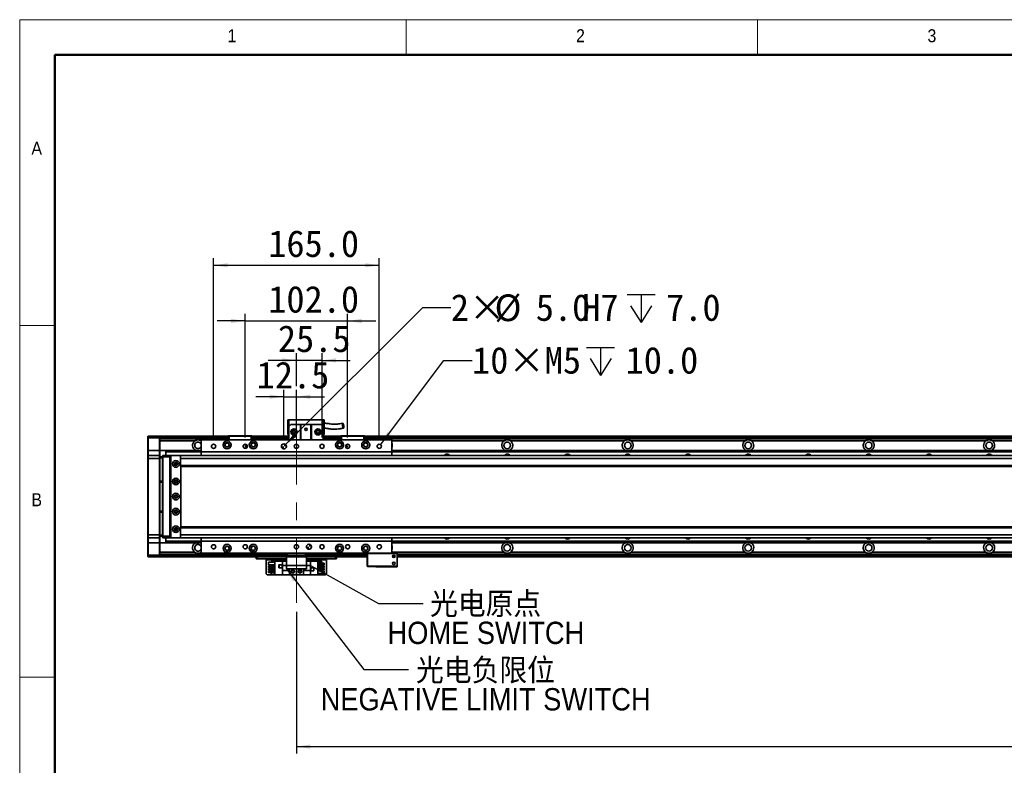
# Model space of a CAD drawing. Header units: millimetres. Extents: x 35 to 2905, y 35 to 2044.
# Tile 3 of 9: x 35 to 1016, y 1302 to 2044. Entities that reach past the tile are written whole.
import ezdxf

# ---------------------------------------------------------------- set-up
doc = ezdxf.new("R2010")
doc.units = ezdxf.units.MM
doc.header["$LTSCALE"] = 7
doc.linetypes.add('CENTERX2', pattern=[20.32, 12.7, -2.54, 2.54, -2.54])
doc.layers.add('黑色实线', color=7, linetype='Continuous')
doc.styles.add('SLDTEXTSTYLE0', font='Gothic.ttf', dxfattribs={"width": 0.913, "bigfont": 'bigfont'})
doc.styles.add('SLDTEXTSTYLE1', font='Gothic.ttf', dxfattribs={"width": 0.913})
doc.styles.add('SLDTEXTSTYLE8', font='txt')
doc.dimstyles.new('SLDDIMSTYLE0', dxfattribs={"dimtxt": 26.6, "dimasz": 14, "dimexe": 0, "dimexo": 0.0625, "dimgap": 6.65, "dimtad": 2, "dimdec": 1, "dimrnd": 1e-09, "dimzin": 4, "dimdsep": 46, "dimtxsty": 'SLDTEXTSTYLE8', "dimsah": 1, "dimcen": 0.09, "dimadec": 0, "dimazin": 1, "dimtfac": 1, "dimtdec": 1, "dimtmove": 0, "dimatfit": 0, "dimfxl": 0, "dimfrac": 2, "dimtolj": 1, "dimtzin": 12, "dimarcsym": 0})
doc.dimstyles.new('SLDDIMSTYLE1', dxfattribs={"dimtxt": 26.6, "dimasz": 14, "dimexe": 0, "dimexo": 0.0625, "dimgap": 6.65, "dimtad": 2, "dimdec": 1, "dimrnd": 1e-09, "dimzin": 12, "dimdsep": 46, "dimtxsty": 'SLDTEXTSTYLE8', "dimsah": 1, "dimcen": 0.09, "dimadec": 0, "dimazin": 3, "dimtfac": 1, "dimtdec": 1, "dimtmove": 0, "dimatfit": 0, "dimfxl": 0, "dimfrac": 2, "dimtolj": 1, "dimtzin": 12, "dimarcsym": 0})
doc.dimstyles.new('SLDDIMSTYLE3', dxfattribs={"dimtxt": 0.18, "dimasz": 14, "dimexe": 0, "dimexo": 0.0625, "dimgap": 0, "dimtad": 0, "dimtih": 1, "dimtoh": 1, "dimdec": 0, "dimrnd": 1e-09, "dimzin": 0, "dimdsep": 46, "dimtxsty": 'Standard', "dimsah": 1, "dimcen": 0.09, "dimadec": 0, "dimazin": 0, "dimtfac": 14, "dimtdec": 0, "dimtofl": 0, "dimtmove": 0, "dimatfit": 3, "dimfxl": 0, "dimfrac": 2, "dimtolj": 1, "dimtzin": 0, "dimarcsym": 0})
doc.dimstyles.new('SLDDIMSTYLE4', dxfattribs={"dimtxt": 26.6, "dimasz": 14, "dimexe": 0, "dimexo": 0.0625, "dimgap": 6.65, "dimtad": 2, "dimdec": 1, "dimrnd": 1e-09, "dimzin": 4, "dimdsep": 46, "dimtxsty": 'SLDTEXTSTYLE8', "dimsah": 1, "dimcen": 0.09, "dimadec": 0, "dimazin": 1, "dimtfac": 1, "dimtdec": 1, "dimtofl": 0, "dimtmove": 0, "dimatfit": 3, "dimfxl": 0, "dimfrac": 2, "dimtolj": 1, "dimtzin": 12, "dimarcsym": 0})
doc.dimstyles.new('SLDDIMSTYLE5', dxfattribs={"dimtxt": 26.6, "dimasz": 14, "dimexe": 0, "dimexo": 0.0625, "dimgap": 6.65, "dimtad": 0, "dimtih": 1, "dimtoh": 1, "dimdec": 1, "dimrnd": 1e-09, "dimzin": 4, "dimdsep": 46, "dimtxsty": 'SLDTEXTSTYLE8', "dimsah": 1, "dimcen": 0, "dimadec": 0, "dimazin": 1, "dimtfac": 1, "dimtdec": 1, "dimtofl": 0, "dimtmove": 0, "dimatfit": 3, "dimfxl": 0, "dimfrac": 2, "dimtolj": 1, "dimtzin": 12, "dimarcsym": 0})
doc.dimstyles.new('SLDDIMSTYLE6', dxfattribs={"dimtxt": 26.6, "dimasz": 14, "dimexe": 0, "dimexo": 0.0625, "dimgap": 6.65, "dimtad": 0, "dimtih": 1, "dimtoh": 1, "dimdec": 1, "dimrnd": 1e-09, "dimzin": 12, "dimdsep": 46, "dimtxsty": 'SLDTEXTSTYLE8', "dimsah": 1, "dimcen": 0, "dimadec": 0, "dimazin": 3, "dimtfac": 1, "dimtdec": 1, "dimtofl": 0, "dimtmove": 0, "dimatfit": 3, "dimfxl": 0, "dimfrac": 2, "dimtolj": 1, "dimtzin": 12, "dimarcsym": 0})

# ---------------------------------------------------------------- blocks, each defined once
blk = doc.blocks.new('_D_7')
at = {"layer": '黑色实线'}
for p, q in [((298.12, 1668.59), (270.12, 1668.59)), ((298.12, 1628.05), (298.12, 1675.59)), ((298.12, 1668.59), (310.62, 1668.59)), ((310.62, 1628.05), (310.62, 1675.59)), ((310.62, 1668.59), (338.62, 1668.59))]:
    blk.add_line(p, q, dxfattribs=at)
for points in [[(298.12, 1668.59), (284.12, 1670.69), (284.12, 1666.49)], [(310.62, 1668.59), (324.62, 1666.49), (324.62, 1670.69)]]:
    blk.add_solid(points, dxfattribs=at)
at = {"layer": '黑色实线', "insert": (271.03, 1703.49), "char_height": 26.6, "attachment_point": 1, "style": 'SLDTEXTSTYLE8'}
blk.add_mtext('12.5', dxfattribs=at)
blk = doc.blocks.new('_D_8')
at = {"layer": '黑色实线'}
for p, q in [((310.62, 1679), (310.62, 1711.8)), ((336.12, 1628.05), (336.12, 1711.8)), ((310.62, 1704.8), (282.62, 1704.8)), ((336.12, 1704.8), (310.62, 1704.8)), ((336.12, 1704.8), (364.12, 1704.8))]:
    blk.add_line(p, q, dxfattribs=at)
for points in [[(310.62, 1704.8), (296.62, 1706.9), (296.62, 1702.7)], [(336.12, 1704.8), (350.12, 1702.7), (350.12, 1706.9)]]:
    blk.add_solid(points, dxfattribs=at)
at = {"layer": '黑色实线', "insert": (292.17, 1739.7), "char_height": 26.6, "attachment_point": 1, "style": 'SLDTEXTSTYLE8'}
blk.add_mtext('25.5', dxfattribs=at)
blk = doc.blocks.new('_D_9')
at = {"layer": '黑色实线'}
for p, q in [((259.62, 1628.05), (259.62, 1751.02)), ((361.62, 1628.05), (361.62, 1751.02)), ((259.62, 1744.02), (231.62, 1744.02)), ((259.62, 1744.02), (361.62, 1744.02)), ((361.62, 1744.02), (389.62, 1744.02))]:
    blk.add_line(p, q, dxfattribs=at)
for points in [[(259.62, 1744.02), (245.62, 1746.12), (245.62, 1741.92)], [(361.62, 1744.02), (375.62, 1741.92), (375.62, 1746.12)]]:
    blk.add_solid(points, dxfattribs=at)
at = {"layer": '黑色实线', "insert": (282.56, 1778.93), "char_height": 26.6, "attachment_point": 1, "style": 'SLDTEXTSTYLE8'}
blk.add_mtext('102.0', dxfattribs=at)
blk = doc.blocks.new('_D_10')
at = {"layer": '黑色实线'}
for p, q in [((228.12, 1628.05), (228.12, 1806.46)), ((393.12, 1628.05), (393.12, 1806.46)), ((228.12, 1799.46), (393.12, 1799.46))]:
    blk.add_line(p, q, dxfattribs=at)
for points in [[(228.12, 1799.46), (242.12, 1797.36), (242.12, 1801.56)], [(393.12, 1799.46), (379.12, 1801.56), (379.12, 1797.36)]]:
    blk.add_solid(points, dxfattribs=at)
at = {"layer": '黑色实线', "insert": (282.56, 1834.36), "char_height": 26.6, "attachment_point": 1, "style": 'SLDTEXTSTYLE8'}
blk.add_mtext('165.0', dxfattribs=at)
blk = doc.blocks.new('SW_SYMBOL_HOLE_DEPTH')
at = {"layer": '黑色实线', "color": 0}
for p, q in [((0, 6125), (5600, 6125)), ((2800, 6125), (2800, 525)), ((700, 3885), (2800, 525)), ((4900, 3885), (2800, 525))]:
    blk.add_line(p, q, dxfattribs=at)
blk = doc.blocks.new('_D_16')
at = {"layer": '黑色实线'}
for p, q in [((299.89, 1620.92), (436.42, 1757.46)), ((436.42, 1757.46), (464.42, 1757.46))]:
    blk.add_line(p, q, dxfattribs=at)
blk.add_solid([(299.89, 1620.92), (311.28, 1629.34), (308.31, 1632.31)], dxfattribs=at)
at = {"layer": '黑色实线', "xscale": 0.004985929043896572, "yscale": 0.004985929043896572, "zscale": 0.004985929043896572}
blk.add_blockref('SW_SYMBOL_HOLE_DEPTH', (639.93, 1739.74), dxfattribs=at)
at = {"layer": '黑色实线', "char_height": 26.6, "attachment_point": 1, "style": 'SLDTEXTSTYLE8'}
for s, insert in [('2×', (464.42, 1770.74)), ('%%c', (507.94, 1770.49)), ('5.0', (549.04, 1770.74)), ('H7', (595.37, 1770.74)), ('7.0', (678.86, 1770.74))]:
    blk.add_mtext(s, dxfattribs=dict(at, insert=insert))
blk = doc.blocks.new('_D_17')
at = {"layer": '黑色实线'}
for p, q in [((394.39, 1620.83), (457.58, 1704.8)), ((457.58, 1704.8), (485.58, 1704.8))]:
    blk.add_line(p, q, dxfattribs=at)
blk.add_solid([(394.39, 1620.83), (404.48, 1630.76), (401.13, 1633.28)], dxfattribs=at)
at = {"layer": '黑色实线', "xscale": 0.004985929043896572, "yscale": 0.004985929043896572, "zscale": 0.004985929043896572}
blk.add_blockref('SW_SYMBOL_HOLE_DEPTH', (599.56, 1687.19), dxfattribs=at)
at = {"layer": '黑色实线', "char_height": 26.6, "attachment_point": 1, "style": 'SLDTEXTSTYLE8'}
for s, insert in [('10×M5', (485.58, 1718.2)), ('10.0', (638.49, 1718.2))]:
    blk.add_mtext(s, dxfattribs=dict(at, insert=insert))
blk = doc.blocks.new('_D_19')
at = {"layer": '黑色实线'}
for p, q in [((310.62, 1454.52), (310.62, 1313.2)), ((1930.62, 1422.15), (1930.62, 1313.2)), ((310.62, 1320.2), (1930.62, 1320.2))]:
    blk.add_line(p, q, dxfattribs=at)
for points in [[(310.62, 1320.2), (324.62, 1318.1), (324.62, 1322.3)], [(1930.62, 1320.2), (1916.62, 1322.3), (1916.62, 1318.1)]]:
    blk.add_solid(points, dxfattribs=at)
at = {"layer": '黑色实线', "insert": (1069.81, 1355.1), "char_height": 26.6, "attachment_point": 1, "style": 'SLDTEXTSTYLE8'}
blk.add_mtext('1620.0', dxfattribs=at)
blk = doc.blocks.new('SW_NOTE_7')
at = {"layer": '黑色实线', "color": 0, "char_height": 22.225, "attachment_point": 2}
for s, insert, style in [('光电原点', (62.13, 11.12), 'SLDTEXTSTYLE0'), ('HOME SWITCH', (62.36, -18.11), 'SLDTEXTSTYLE1')]:
    blk.add_mtext(s, dxfattribs=dict(at, insert=insert, style=style))
blk = doc.blocks.new('SW_NOTE_8')
at = {"layer": '黑色实线', "color": 0, "char_height": 22.225, "attachment_point": 2}
for s, insert, style in [('光电负限位', (76.72, 10.61), 'SLDTEXTSTYLE0'), ('NEGATIVE LIMIT SWITCH', (76.93, -18.62), 'SLDTEXTSTYLE1')]:
    blk.add_mtext(s, dxfattribs=dict(at, insert=insert, style=style))
blk = doc.blocks.new('SW_DOWELSYMBOL_0')
at = {"linetype": 'Continuous', "lineweight": 18}
h = blk.add_hatch(color=0, dxfattribs=at)
edge = h.paths.add_edge_path(flags=0)
edge.add_arc((0, 0), 2.5, 180, 270)
edge.add_line((0, -2.5), (0, 0))
edge.add_line((0, 0), (-2.5, 0))
h = blk.add_hatch(color=0, dxfattribs=at)
edge = h.paths.add_edge_path(flags=0)
edge.add_arc((0, 0), 2.5, 0, 90)
edge.add_line((0, 2.5), (0, 0))
edge.add_line((0, 0), (2.5, 0))
at = {"layer": '黑色实线', "color": 0}
blk.add_circle((0, 0), 2.5, dxfattribs=at)
blk = doc.blocks.new('SW_DOWELSYMBOL_1')
at = {"linetype": 'Continuous', "lineweight": 18}
h = blk.add_hatch(color=0, dxfattribs=at)
edge = h.paths.add_edge_path(flags=0)
edge.add_arc((0, 0), 2.5, 180, 270)
edge.add_line((0, -2.5), (0, 0))
edge.add_line((0, 0), (-2.5, 0))
h = blk.add_hatch(color=0, dxfattribs=at)
edge = h.paths.add_edge_path(flags=0)
edge.add_arc((0, 0), 2.5, 0, 90)
edge.add_line((0, 2.5), (0, 0))
edge.add_line((0, 0), (2.5, 0))
at = {"layer": '黑色实线', "color": 0}
blk.add_circle((0, 0), 2.5, dxfattribs=at)

msp = doc.modelspace()

# ---------------------------------------------------------------- linework, layer by layer
at = {"color": 7, "linetype": 'Continuous', "lineweight": 18}
for p, q in [((2905, 2044), (35, 2044)), ((35, 2044), (35, 35)), ((420, 2009), (420, 2044)), ((770, 2044), (770, 2009)), ((70, 2009), (2870, 2009)), ((70, 2009), (70, 70)), ((70, 1739.5), (35, 1739.5)), ((35, 1389.5), (70, 1389.5))]:
    msp.add_line(p, q, dxfattribs=at)
at = {"color": 7, "linetype": 'Continuous', "lineweight": 50}
for p, q in [((2870, 2009), (70, 2009)), ((70, 2009), (70, 70))]:
    msp.add_line(p, q, dxfattribs=at)
at = {"color": 7, "linetype": 'Continuous', "lineweight": 35}
for p, q in [((302.12, 1645.46), (303.12, 1645.46)), ((302.12, 1645.46), (302.12, 1631.06)), ((303.12, 1639.06), (303.12, 1645.46)), ((303.12, 1645.46), (337.12, 1645.46)), ((305.12, 1641.06), (303.12, 1639.06)), ((303.12, 1639.06), (303.12, 1625.66)), ((305.12, 1641.06), (314.62, 1641.06)), ((314.62, 1625.66), (314.62, 1641.06)), ((314.62, 1641.06), (315.12, 1641.06)), ((315.12, 1641.06), (315.12, 1625.66)), ((325.12, 1641.06), (315.12, 1641.06)), ((325.12, 1625.66), (325.12, 1641.06)), ((325.12, 1641.06), (325.62, 1641.06)), ((325.62, 1641.06), (335.12, 1641.06)), ((325.62, 1641.06), (325.62, 1625.66)), ((337.12, 1639.06), (335.12, 1641.06)), ((337.12, 1645.46), (338.12, 1645.46)), ((337.12, 1645.46), (337.12, 1639.06)), ((337.12, 1639.06), (337.12, 1625.66)), ((338.12, 1631.06), (338.12, 1645.46)), ((162.62, 1628.86), (162.92, 1629.16)), ((162.62, 1627.66), (162.62, 1628.86)), ((162.92, 1629.16), (162.92, 1627.66)), ((162.92, 1629.16), (174.32, 1629.16)), ((174.32, 1627.66), (174.32, 1629.16)), ((174.32, 1629.16), (174.62, 1628.86)), ((242.62, 1629.16), (174.62, 1629.16)), ((174.62, 1629.16), (174.62, 1628.86)), ((174.62, 1628.86), (174.62, 1627.66)), ((242.62, 1628.66), (174.62, 1628.66)), ((242.62, 1629.36), (242.92, 1629.66)), ((243.62, 1629.36), (242.62, 1629.36)), ((242.62, 1625.66), (242.62, 1629.36)), ((242.92, 1629.66), (243.75, 1629.66)), ((243.62, 1629.36), (243.75, 1629.66)), ((243.62, 1629.36), (243.62, 1625.66)), ((265.62, 1629.36), (243.62, 1629.36)), ((243.75, 1629.66), (265.5, 1629.66)), ((265.5, 1629.66), (266.32, 1629.66)), ((265.62, 1629.36), (265.5, 1629.66)), ((265.62, 1625.66), (265.62, 1629.36)), ((266.62, 1629.36), (265.62, 1629.36)), ((266.32, 1629.66), (266.62, 1629.36)), ((266.62, 1629.36), (266.62, 1625.66)), ((303.12, 1629.16), (266.62, 1629.16)), ((266.62, 1628.96), (303.12, 1628.96)), ((266.62, 1628.76), (303.12, 1628.76)), ((303.12, 1628.66), (266.62, 1628.66)), ((302.12, 1631.06), (303.12, 1631.06)), ((337.12, 1631.06), (338.12, 1631.06)), ((354.62, 1629.16), (337.12, 1629.16)), ((337.12, 1628.96), (354.62, 1628.96)), ((337.12, 1628.76), (354.62, 1628.76)), ((354.62, 1628.66), (337.12, 1628.66)), ((354.62, 1629.36), (354.92, 1629.66)), ((354.62, 1625.66), (354.62, 1629.36)), ((355.62, 1629.36), (354.62, 1629.36)), ((354.92, 1629.66), (355.75, 1629.66)), ((355.62, 1629.36), (355.75, 1629.66)), ((377.62, 1629.36), (355.62, 1629.36)), ((355.62, 1629.36), (355.62, 1625.66)), ((355.75, 1629.66), (377.5, 1629.66)), ((377.5, 1629.66), (378.32, 1629.66)), ((377.62, 1629.36), (377.5, 1629.66)), ((378.62, 1629.36), (377.62, 1629.36)), ((377.62, 1625.66), (377.62, 1629.36)), ((378.32, 1629.66), (378.62, 1629.36)), ((378.62, 1629.36), (378.62, 1625.66)), ((1862.62, 1629.16), (378.62, 1629.16)), ((378.62, 1628.96), (1862.62, 1628.96)), ((378.62, 1628.76), (1862.62, 1628.76)), ((1862.62, 1628.66), (378.62, 1628.66)), ((162.62, 1627.66), (162.92, 1627.66)), ((162.62, 1615.16), (162.62, 1627.66)), ((174.32, 1627.66), (162.92, 1627.66)), ((162.92, 1627.66), (162.92, 1615.16)), ((174.32, 1627.66), (174.62, 1627.66)), ((174.32, 1615.16), (174.32, 1627.66)), ((174.62, 1627.66), (174.62, 1615.16)), ((242.62, 1626.65), (174.62, 1626.65)), ((209.45, 1624.65), (174.62, 1624.65)), ((405.62, 1625.66), (215.62, 1625.66)), ((215.62, 1625.66), (215.62, 1613.66)), ((303.12, 1626.65), (266.62, 1626.65)), ((354.62, 1626.65), (337.12, 1626.65)), ((1862.62, 1626.65), (378.62, 1626.65)), ((405.62, 1625.66), (405.62, 1613.66)), ((637.45, 1624.65), (523.79, 1624.65)), ((757.45, 1624.65), (643.79, 1624.65)), ((877.45, 1624.65), (763.79, 1624.65)), ((997.45, 1624.65), (883.79, 1624.65)), ((1117.45, 1624.65), (1003.79, 1624.65)), ((162.62, 1615.16), (162.92, 1615.16)), ((162.62, 1609.86), (162.62, 1615.16)), ((162.92, 1610.16), (162.62, 1609.86)), ((162.62, 1607.16), (162.62, 1609.86)), ((162.92, 1615.16), (162.92, 1610.16)), ((174.32, 1615.16), (162.92, 1615.16)), ((162.92, 1610.16), (162.92, 1607.16)), ((162.92, 1610.16), (174.32, 1610.16)), ((174.32, 1610.16), (174.32, 1615.16)), ((174.32, 1615.16), (174.62, 1615.16)), ((174.32, 1607.16), (174.32, 1610.16)), ((174.32, 1610.16), (174.62, 1609.86)), ((174.62, 1615.16), (174.62, 1609.86)), ((180.62, 1615.15), (174.62, 1615.15)), ((174.62, 1609.86), (174.62, 1607.16)), ((174.62, 1608.66), (177.12, 1608.66)), ((177.12, 1609.86), (177.42, 1610.16)), ((177.12, 1608.66), (177.12, 1609.86)), ((177.12, 1608.66), (177.42, 1608.66)), ((177.12, 1529.66), (177.12, 1608.66)), ((177.42, 1610.16), (177.42, 1608.66)), ((177.42, 1610.16), (184.62, 1610.16)), ((184.62, 1608.66), (177.42, 1608.66)), ((177.42, 1608.66), (177.42, 1529.66)), ((180.62, 1615.15), (215.62, 1615.15)), ((180.62, 1615.15), (180.62, 1614.86)), ((180.62, 1614.86), (215.62, 1614.86)), ((180.62, 1614.86), (180.62, 1613.96)), ((180.62, 1613.96), (180.62, 1613.67)), ((180.62, 1613.96), (215.62, 1613.96)), ((180.62, 1613.67), (180.62, 1610.16)), ((180.62, 1613.67), (215.62, 1613.67)), ((184.62, 1610.16), (184.62, 1608.66)), ((184.62, 1610.16), (186.12, 1610.16)), ((185.82, 1609.86), (184.62, 1609.86)), ((184.62, 1608.66), (184.62, 1529.66)), ((186.12, 1610.16), (185.62, 1609.66)), ((185.62, 1609.66), (185.62, 1528.66)), ((195.12, 1610.16), (186.12, 1610.16)), ((195.62, 1609.66), (195.12, 1610.16)), ((2046.12, 1610.16), (195.12, 1610.16)), ((195.12, 1609.52), (195.12, 1607.16)), ((195.62, 1609.52), (195.62, 1609.66)), ((214.9, 1615.15), (215.62, 1615.55)), ((405.62, 1613.66), (215.62, 1613.66)), ((215.62, 1613.66), (215.62, 1610.16)), ((405.62, 1615.15), (1835.62, 1615.15)), ((405.62, 1614.86), (1835.62, 1614.86)), ((405.62, 1613.96), (1835.62, 1613.96)), ((405.62, 1613.67), (1835.62, 1613.67)), ((405.62, 1613.66), (405.62, 1610.16)), ((162.62, 1531.16), (162.62, 1607.16)), ((162.92, 1607.16), (162.62, 1607.16)), ((162.92, 1607.16), (162.92, 1531.16)), ((174.32, 1607.16), (162.92, 1607.16)), ((174.32, 1531.16), (174.32, 1607.16)), ((174.32, 1607.16), (174.62, 1607.16)), ((177.12, 1607.66), (174.62, 1607.66)), ((174.62, 1607.16), (174.62, 1531.16)), ((185.12, 1608.16), (185.12, 1530.16)), ((185.62, 1608.16), (185.12, 1608.16)), ((191.77, 1602.16), (189.48, 1602.16)), ((2046.12, 1607.16), (195.12, 1607.16)), ((195.12, 1607.16), (195.12, 1600.16)), ((2046.12, 1600.16), (195.12, 1600.16)), ((195.12, 1600.16), (195.12, 1599.16)), ((195.12, 1599.16), (2046.12, 1599.16)), ((195.62, 1539.16), (195.62, 1599.16)), ((174.62, 1584.66), (177.12, 1584.66)), ((177.12, 1583.66), (174.62, 1583.66)), ((174.62, 1554.66), (177.12, 1554.66)), ((177.12, 1553.66), (174.62, 1553.66)), ((162.92, 1531.16), (162.62, 1531.16)), ((162.62, 1528.46), (162.62, 1531.16)), ((162.92, 1531.16), (174.32, 1531.16)), ((162.92, 1531.16), (162.92, 1528.16)), ((174.32, 1531.16), (174.62, 1531.16)), ((174.32, 1528.16), (174.32, 1531.16)), ((174.62, 1531.16), (174.62, 1528.46)), ((174.62, 1530.66), (177.12, 1530.66)), ((185.12, 1530.16), (185.62, 1530.16)), ((189.48, 1536.16), (191.77, 1536.16)), ((2046.12, 1539.16), (195.12, 1539.16)), ((195.12, 1539.16), (195.12, 1538.16)), ((2046.12, 1538.16), (195.12, 1538.16)), ((195.12, 1538.16), (195.12, 1531.16)), ((2046.12, 1531.16), (195.12, 1531.16)), ((195.12, 1531.16), (195.12, 1528.79)), ((162.92, 1528.16), (162.62, 1528.46)), ((162.62, 1523.16), (162.62, 1528.46)), ((162.92, 1523.16), (162.62, 1523.16)), ((162.62, 1510.66), (162.62, 1523.16)), ((174.32, 1528.16), (162.92, 1528.16)), ((162.92, 1528.16), (162.92, 1523.16)), ((174.32, 1523.16), (162.92, 1523.16)), ((162.92, 1523.16), (162.92, 1510.66)), ((174.32, 1528.16), (174.62, 1528.46)), ((174.32, 1523.16), (174.32, 1528.16)), ((174.62, 1523.16), (174.32, 1523.16)), ((174.32, 1510.66), (174.32, 1523.16)), ((177.12, 1529.66), (174.62, 1529.66)), ((174.62, 1528.46), (174.62, 1523.16)), ((174.62, 1523.16), (174.62, 1510.66)), ((180.62, 1523.16), (174.62, 1523.16)), ((177.12, 1529.66), (177.42, 1529.66)), ((177.12, 1528.46), (177.12, 1529.66)), ((177.12, 1528.46), (177.42, 1528.16)), ((177.42, 1529.66), (184.62, 1529.66)), ((177.42, 1529.66), (177.42, 1528.16)), ((184.62, 1528.16), (177.42, 1528.16)), ((180.62, 1528.16), (180.62, 1524.65)), ((180.62, 1524.65), (215.62, 1524.65)), ((180.62, 1524.65), (180.62, 1524.35)), ((180.62, 1524.35), (215.62, 1524.35)), ((180.62, 1524.35), (180.62, 1523.45)), ((180.62, 1523.45), (215.62, 1523.45)), ((180.62, 1523.45), (180.62, 1523.16)), ((180.62, 1523.16), (215.62, 1523.16)), ((184.62, 1529.66), (184.62, 1528.16)), ((184.62, 1528.46), (185.82, 1528.46)), ((186.12, 1528.16), (184.62, 1528.16)), ((185.62, 1528.66), (186.12, 1528.16)), ((186.12, 1528.16), (195.12, 1528.16)), ((195.12, 1528.16), (195.62, 1528.66)), ((2046.12, 1528.16), (195.12, 1528.16)), ((195.62, 1528.66), (195.62, 1528.79)), ((214.9, 1523.16), (215.62, 1522.77)), ((215.62, 1528.16), (215.62, 1524.66)), ((405.62, 1524.66), (215.62, 1524.66)), ((215.62, 1524.66), (215.62, 1512.66)), ((405.62, 1528.16), (405.62, 1524.66)), ((405.62, 1524.66), (405.62, 1512.66)), ((405.62, 1524.65), (1835.62, 1524.65)), ((405.62, 1524.35), (1835.62, 1524.35)), ((405.62, 1523.45), (1835.62, 1523.45)), ((405.62, 1523.16), (1835.62, 1523.16)), ((162.92, 1510.66), (162.62, 1510.66)), ((162.62, 1509.46), (162.62, 1510.66)), ((162.92, 1510.66), (174.32, 1510.66)), ((162.92, 1510.66), (162.92, 1509.16)), ((174.62, 1510.66), (174.32, 1510.66)), ((174.32, 1509.16), (174.32, 1510.66)), ((209.45, 1513.66), (174.62, 1513.66)), ((300.62, 1511.66), (174.62, 1511.66)), ((174.62, 1510.66), (174.62, 1509.46)), ((405.62, 1512.66), (215.62, 1512.66)), ((300.62, 1510.66), (300.62, 1512.66)), ((301.62, 1510.66), (300.62, 1510.66)), ((300.62, 1509.16), (300.62, 1510.66)), ((301.62, 1512.66), (301.62, 1510.66)), ((319.62, 1510.66), (301.62, 1510.66)), ((319.62, 1510.66), (319.62, 1512.66)), ((320.62, 1510.66), (319.62, 1510.66)), ((320.62, 1512.66), (320.62, 1510.66)), ((381.12, 1511.66), (320.62, 1511.66)), ((320.62, 1510.66), (320.62, 1509.16)), ((381.42, 1512.66), (381.12, 1512.36)), ((381.12, 1499.96), (381.12, 1512.36)), ((381.42, 1512.36), (381.12, 1512.36)), ((381.42, 1512.36), (381.55, 1512.66)), ((381.42, 1512.36), (381.42, 1499.96)), ((410.82, 1512.36), (381.42, 1512.36)), ((405.62, 1512.96), (411.12, 1512.96)), ((405.62, 1512.66), (410.7, 1512.66)), ((410.82, 1512.36), (410.7, 1512.66)), ((410.7, 1512.66), (410.82, 1512.66)), ((411.12, 1512.36), (410.82, 1512.66)), ((410.82, 1499.96), (410.82, 1512.36)), ((411.12, 1512.36), (410.82, 1512.36)), ((411.12, 1512.36), (411.12, 1512.96)), ((411.12, 1512.36), (411.12, 1499.96)), ((1832.12, 1511.66), (411.12, 1511.66)), ((637.45, 1513.66), (523.79, 1513.66)), ((757.45, 1513.66), (643.79, 1513.66)), ((877.45, 1513.66), (763.79, 1513.66)), ((997.45, 1513.66), (883.79, 1513.66)), ((1117.45, 1513.66), (1003.79, 1513.66)), ((162.92, 1509.16), (162.62, 1509.46)), ((174.32, 1509.16), (162.92, 1509.16)), ((174.62, 1509.46), (174.32, 1509.16)), ((174.62, 1509.46), (174.62, 1509.16)), ((300.62, 1509.16), (174.62, 1509.16)), ((270.62, 1507.16), (270.62, 1509.16)), ((271.62, 1507.16), (270.62, 1507.16)), ((271.62, 1509.16), (271.62, 1507.16)), ((300.62, 1507.16), (271.62, 1507.16)), ((280.62, 1507.16), (280.62, 1506.16)), ((280.62, 1492.36), (280.62, 1506.16)), ((282.92, 1501.22), (282.92, 1503.72)), ((282.92, 1503.72), (289.12, 1503.72)), ((282.92, 1501.22), (289.12, 1501.22)), ((285.32, 1504.66), (289.12, 1504.66)), ((285.32, 1503.72), (285.32, 1504.66)), ((285.32, 1500.18), (285.32, 1501.22)), ((289.12, 1491.36), (289.12, 1504.96)), ((289.12, 1504.96), (296.67, 1504.96)), ((296.42, 1501.26), (293.22, 1501.26)), ((293.22, 1501.26), (293.22, 1498.06)), ((293.32, 1501.16), (293.32, 1498.16)), ((296.32, 1501.16), (293.32, 1501.16)), ((296.32, 1498.16), (296.32, 1501.16)), ((296.42, 1498.06), (296.42, 1501.26)), ((300.62, 1504.96), (296.67, 1504.96)), ((296.67, 1504.96), (296.67, 1500.66)), ((300.62, 1500.66), (296.67, 1500.66)), ((296.67, 1495.66), (296.67, 1500.66)), ((320.62, 1509.16), (300.62, 1509.16)), ((300.62, 1509.16), (300.62, 1500.66)), ((300.62, 1500.66), (320.62, 1500.66)), ((300.62, 1497.16), (300.62, 1500.66)), ((320.62, 1509.16), (320.62, 1500.66)), ((381.12, 1509.16), (320.62, 1509.16)), ((349.62, 1507.16), (320.62, 1507.16)), ((324.57, 1504.96), (320.62, 1504.96)), ((324.57, 1500.66), (320.62, 1500.66)), ((320.62, 1500.66), (320.62, 1497.16)), ((324.57, 1500.66), (324.57, 1504.96)), ((332.12, 1504.96), (324.57, 1504.96)), ((324.57, 1500.66), (324.57, 1495.66)), ((332.12, 1504.96), (332.12, 1491.36)), ((335.92, 1504.66), (332.12, 1504.66)), ((338.32, 1502.72), (332.12, 1502.72)), ((338.32, 1501.22), (332.12, 1501.22)), ((335.92, 1504.66), (335.92, 1502.72)), ((335.92, 1501.22), (335.92, 1500.18)), ((338.32, 1502.72), (338.32, 1501.22)), ((340.62, 1506.16), (340.62, 1507.16)), ((340.62, 1506.16), (340.62, 1492.36)), ((349.62, 1507.16), (349.62, 1509.16)), ((350.62, 1507.16), (349.62, 1507.16)), ((350.62, 1509.16), (350.62, 1507.16)), ((408.77, 1509.16), (406.48, 1509.16)), ((1832.12, 1509.16), (411.12, 1509.16)), ((280.62, 1492.36), (281.62, 1491.36)), ((289.12, 1491.36), (281.62, 1491.36)), ((282.92, 1498.68), (282.92, 1500.18)), ((282.92, 1500.18), (289.12, 1500.18)), ((282.92, 1498.68), (289.12, 1498.68)), ((282.92, 1497.64), (289.12, 1497.64)), ((282.92, 1496.14), (282.92, 1497.64)), ((282.92, 1496.14), (289.12, 1496.14)), ((282.92, 1493.6), (282.92, 1495.1)), ((282.92, 1495.1), (289.12, 1495.1)), ((282.92, 1493.6), (289.12, 1493.6)), ((285.32, 1497.64), (285.32, 1498.68)), ((285.32, 1495.1), (285.32, 1496.14)), ((285.32, 1491.66), (285.32, 1493.6)), ((285.32, 1491.66), (289.12, 1491.66)), ((289.12, 1491.36), (296.67, 1491.36)), ((293.22, 1498.06), (296.42, 1498.06)), ((293.32, 1498.16), (296.32, 1498.16)), ((296.67, 1495.66), (303.62, 1495.66)), ((296.67, 1495.66), (296.67, 1491.36)), ((296.67, 1491.36), (303.62, 1491.36)), ((320.62, 1497.16), (300.62, 1497.16)), ((303.62, 1497.16), (303.62, 1495.66)), ((303.62, 1491.36), (303.62, 1495.66)), ((310.62, 1491.36), (303.62, 1491.36)), ((310.62, 1491.36), (310.62, 1497.16)), ((310.62, 1491.36), (317.62, 1491.36)), ((317.62, 1495.66), (317.62, 1497.16)), ((317.62, 1495.66), (324.57, 1495.66)), ((317.62, 1495.66), (317.62, 1491.36)), ((317.62, 1491.36), (324.57, 1491.36)), ((324.57, 1491.36), (324.57, 1495.66)), ((332.12, 1491.36), (324.57, 1491.36)), ((328.02, 1498.26), (324.82, 1498.26)), ((324.82, 1498.26), (324.82, 1495.06)), ((324.82, 1495.06), (328.02, 1495.06)), ((324.92, 1498.16), (324.92, 1495.16)), ((327.92, 1498.16), (324.92, 1498.16)), ((324.92, 1495.16), (327.92, 1495.16)), ((327.92, 1495.16), (327.92, 1498.16)), ((328.02, 1495.06), (328.02, 1498.26)), ((338.32, 1500.18), (332.12, 1500.18)), ((338.32, 1498.68), (332.12, 1498.68)), ((338.32, 1497.64), (332.12, 1497.64)), ((338.32, 1496.14), (332.12, 1496.14)), ((338.32, 1495.1), (332.12, 1495.1)), ((338.32, 1492.6), (332.12, 1492.6)), ((335.92, 1491.66), (332.12, 1491.66)), ((339.62, 1491.36), (332.12, 1491.36)), ((335.92, 1498.68), (335.92, 1497.64)), ((335.92, 1496.14), (335.92, 1495.1)), ((335.92, 1492.6), (335.92, 1491.66)), ((338.32, 1500.18), (338.32, 1498.68)), ((338.32, 1497.64), (338.32, 1496.14)), ((338.32, 1495.1), (338.32, 1492.6)), ((339.62, 1491.36), (340.62, 1492.36)), ((381.12, 1499.96), (381.42, 1499.96)), ((381.42, 1499.66), (381.12, 1499.96)), ((381.42, 1499.96), (410.82, 1499.96)), ((381.42, 1499.96), (381.55, 1499.66)), ((381.55, 1499.66), (381.42, 1499.66)), ((410.7, 1499.66), (381.55, 1499.66)), ((389.62, 1499.36), (389.62, 1499.66)), ((389.62, 1499.36), (411.12, 1499.36)), ((410.82, 1499.96), (410.7, 1499.66)), ((410.82, 1499.66), (410.7, 1499.66)), ((410.82, 1499.96), (411.12, 1499.96)), ((411.12, 1499.96), (410.82, 1499.66)), ((411.12, 1499.36), (411.12, 1499.96))]:
    msp.add_line(p, q, dxfattribs=at)
at = {"color": 8, "linetype": 'Continuous', "lineweight": 35}
for p, q in [((242.62, 1628.16), (174.62, 1628.16)), ((303.12, 1628.16), (266.62, 1628.16)), ((354.62, 1628.16), (337.12, 1628.16)), ((1862.62, 1628.16), (378.62, 1628.16)), ((517.45, 1624.65), (405.62, 1624.65)), ((517.45, 1513.66), (405.62, 1513.66)), ((300.62, 1510.16), (174.62, 1510.16)), ((280.62, 1506.16), (300.62, 1506.16)), ((381.12, 1510.16), (320.62, 1510.16)), ((320.62, 1506.16), (340.62, 1506.16)), ((408.77, 1510.16), (406.48, 1510.16)), ((1832.12, 1510.16), (411.12, 1510.16))]:
    msp.add_line(p, q, dxfattribs=at)
at = {"color": 7, "linetype": 'Continuous', "lineweight": 35, "flags": 128}
msp.add_lwpolyline([(217.27, 1625.58), (217.26, 1625.9), (217.18, 1626.26), (216.96, 1626.49), (216.64, 1626.6), (216.23, 1626.64), (215.72, 1626.65), (215.17, 1626.64), (214.67, 1626.61), (214.3, 1626.5), (214.09, 1626.29), (213.99, 1625.99), (213.97, 1625.56), (213.98, 1625.49), (213.98, 1625.49)], dxfattribs=at)
at = {"color": 7, "linetype": 'Continuous', "lineweight": 35}
for centre, radius in [((308.12, 1633.56), 3), ((308.12, 1633.56), 1.7), ((308.12, 1633.56), 1.6), ((320.12, 1636.06), 1.25), ((332.12, 1633.56), 3), ((332.12, 1633.56), 1.7), ((332.12, 1633.56), 1.6), ((228.12, 1619.16), 2.1), ((241.62, 1620.66), 4), ((241.62, 1620.66), 2.25), ((241.62, 1620.66), 2), ((259.62, 1619.16), 2.1), ((267.62, 1620.66), 4), ((267.62, 1620.66), 2.25), ((267.62, 1620.66), 2), ((298.12, 1619.16), 2.5), ((310.62, 1619.16), 2.1), ((336.12, 1619.16), 2.1), ((353.62, 1620.66), 4), ((353.62, 1620.66), 2.25), ((353.62, 1620.66), 2), ((361.62, 1619.16), 2.1), ((379.62, 1620.66), 4), ((379.62, 1620.66), 2.25), ((379.62, 1620.66), 2), ((393.12, 1619.16), 2.1), ((520.62, 1620.16), 3.3), ((640.62, 1620.16), 3.3), ((760.62, 1620.16), 3.3), ((880.62, 1620.16), 3.3), ((1000.62, 1620.16), 3.3), ((190.62, 1601.66), 3.36), ((190.62, 1601.66), 1.7), ((190.62, 1601.66), 1.6), ((190.62, 1601.66), 1.25), ((190.62, 1584.16), 3.36), ((190.62, 1584.16), 1.7), ((190.62, 1584.16), 1.6), ((190.62, 1584.16), 1.25), ((190.62, 1569.16), 3.36), ((190.62, 1569.16), 1.7), ((190.62, 1569.16), 1.6), ((190.62, 1569.16), 1.25), ((190.62, 1554.16), 3.36), ((190.62, 1554.16), 1.7), ((190.62, 1554.16), 1.6), ((190.62, 1554.16), 1.25), ((190.62, 1536.66), 3.36), ((190.62, 1536.66), 1.7), ((190.62, 1536.66), 1.6), ((190.62, 1536.66), 1.25), ((228.12, 1519.16), 2.1), ((241.62, 1517.66), 4), ((259.62, 1519.16), 2.1), ((267.62, 1517.66), 4), ((310.62, 1519.16), 2.1), ((323.12, 1519.16), 2.5), ((336.12, 1519.16), 2.1), ((353.62, 1517.66), 4), ((361.62, 1519.16), 2.1), ((379.62, 1517.66), 4), ((393.12, 1519.16), 2.1), ((520.62, 1518.16), 3.3), ((640.62, 1518.16), 3.3), ((760.62, 1518.16), 3.3), ((880.62, 1518.16), 3.3), ((1000.62, 1518.16), 3.3), ((241.62, 1517.66), 2.25), ((241.62, 1517.66), 2), ((267.62, 1517.66), 2.25), ((267.62, 1517.66), 2), ((353.62, 1517.66), 2.25), ((353.62, 1517.66), 2), ((379.62, 1517.66), 2.25), ((379.62, 1517.66), 2), ((407.62, 1509.66), 1.25), ((407.62, 1502.66), 1.25), ((307.12, 1494.66), 1.75), ((307.12, 1494.66), 1.25), ((314.12, 1494.66), 1.75), ((314.12, 1494.66), 1.25)]:
    msp.add_circle(centre, radius, dxfattribs=at)
for centre, radius, start, end in [((212.62, 1620.16), 5.5, 125.18979, 245.50882), ((212.62, 1620.16), 3.3, 24.61998, 335.38002), ((400.62, 1620.16), 5.5, 335.38002, 24.61998), ((520.62, 1620.16), 5.5, 125.18979, 245.50882), ((520.62, 1620.16), 5.5, 294.49118, 54.81021), ((640.62, 1620.16), 5.5, 125.18979, 245.50882), ((640.62, 1620.16), 5.5, 294.49118, 54.81021), ((760.62, 1620.16), 5.5, 125.18979, 245.50882), ((760.62, 1620.16), 5.5, 294.49118, 54.81021), ((880.62, 1620.16), 5.5, 125.18979, 245.50882), ((880.62, 1620.16), 5.5, 294.49118, 54.81021), ((1000.62, 1620.16), 5.5, 125.18979, 245.50882), ((1000.62, 1620.16), 5.5, 294.49118, 54.81021), ((460.62, 1607.65), 3.75, 41.91572, 138.08428), ((520.62, 1607.65), 3.75, 41.91572, 138.08428), ((580.62, 1607.65), 3.75, 41.91572, 138.08428), ((640.62, 1607.65), 3.75, 41.91572, 138.08428), ((700.62, 1607.65), 3.75, 41.91572, 138.08428), ((760.62, 1607.65), 3.75, 41.91572, 138.08428), ((820.62, 1607.65), 3.75, 41.91572, 138.08428), ((880.62, 1607.65), 3.75, 41.91572, 138.08428), ((940.62, 1607.65), 3.75, 41.91572, 138.08428), ((1000.62, 1607.65), 3.75, 41.91572, 138.08428), ((212.62, 1518.16), 5.5, 114.49118, 234.81021), ((212.62, 1518.16), 3.3, 24.61998, 335.38002), ((400.62, 1518.16), 5.5, 335.38002, 24.61998), ((460.62, 1530.66), 3.75, 221.91572, 318.08428), ((520.62, 1518.16), 5.5, 114.49118, 234.81021), ((520.62, 1530.66), 3.75, 221.91572, 318.08428), ((520.62, 1518.16), 5.5, 305.18979, 65.50882), ((580.62, 1530.66), 3.75, 221.91572, 318.08428), ((640.62, 1518.16), 5.5, 114.49118, 234.81021), ((640.62, 1530.66), 3.75, 221.91572, 318.08428), ((640.62, 1518.16), 5.5, 305.18979, 65.50882), ((700.62, 1530.66), 3.75, 221.91572, 318.08428), ((760.62, 1518.16), 5.5, 114.49118, 234.81021), ((760.62, 1530.66), 3.75, 221.91572, 318.08428), ((760.62, 1518.16), 5.5, 305.18979, 65.50882), ((820.62, 1530.66), 3.75, 221.91572, 318.08428), ((880.62, 1518.16), 5.5, 114.49118, 234.81021), ((880.62, 1530.66), 3.75, 221.91572, 318.08428), ((880.62, 1518.16), 5.5, 305.18979, 65.50882), ((940.62, 1530.66), 3.75, 221.91572, 318.08428), ((1000.62, 1518.16), 5.5, 114.49118, 234.81021), ((1000.62, 1530.66), 3.75, 221.91572, 318.08428), ((1000.62, 1518.16), 5.5, 305.18979, 65.50882)]:
    msp.add_arc(centre, radius, start, end, dxfattribs=at)
for points, knots in [([(356.87, 1642.21), (355.82, 1642.04), (354, 1641.75), (351.62, 1641.38), (349.81, 1641.24), (348.23, 1641.21), (346.46, 1641.29), (344.6, 1641.51), (342.71, 1641.8), (341.19, 1642.02), (339.77, 1642.15), (338.82, 1642.21), (338.26, 1642.18), (338.12, 1642.18)], [0, 0, 0, 0, 0.17282, 0.301209, 0.394507, 0.462198, 0.550303, 0.67044, 0.754268, 0.853136, 0.912497, 0.977887, 1, 1, 1, 1]), ([(356.48, 1641.04), (356.51, 1641.29), (356.56, 1641.79), (356.74, 1642.2), (356.96, 1642.24), (357.2, 1641.96), (357.41, 1641.45), (357.6, 1640.75), (357.74, 1639.95), (357.82, 1639.11), (357.82, 1638.33), (357.75, 1637.71), (357.61, 1637.32), (357.41, 1637.23), (357.21, 1637.33), (357.02, 1637.68), (356.85, 1638.21), (356.7, 1638.94), (356.58, 1639.69), (356.51, 1640.23), (356.48, 1640.49), (356.47, 1640.58), (356.47, 1640.6), (356.47, 1640.67), (356.47, 1640.83), (356.48, 1640.96), (356.48, 1641.04)], [0, 0, 0, 0, 0.0648171, 0.1297788, 0.1897321, 0.2426179, 0.294413, 0.3462427, 0.398724, 0.4521995, 0.5066008, 0.561452, 0.6160515, 0.6697721, 0.7270686, 0.7653772, 0.8036909, 0.8589087, 0.9142287, 0.9495542, 0.9640009, 0.9648506, 0.9657587, 0.96871, 0.980528, 1, 1, 1, 1]), ([(307.91, 1632.43), (307.78, 1632.45), (307.52, 1632.49), (307.19, 1632.71), (306.93, 1633.03), (306.78, 1633.44), (306.76, 1633.88), (306.9, 1634.32), (307.16, 1634.69), (307.4, 1634.85), (307.52, 1634.93)], [0, 0, 0, 0, 0.115352, 0.231254, 0.351777, 0.477009, 0.606522, 0.740244, 0.878359, 1, 1, 1, 1]), ([(308.12, 1632.41), (308.13, 1632.41), (308.25, 1632.41), (308.49, 1632.45), (308.8, 1632.6), (309.06, 1632.85), (309.22, 1633.16), (309.29, 1633.51), (309.25, 1633.86), (309.11, 1634.19), (308.87, 1634.45), (308.57, 1634.63), (308.23, 1634.72), (307.87, 1634.7), (307.54, 1634.57), (307.27, 1634.35), (307.07, 1634.05), (306.97, 1633.71), (306.97, 1633.36), (307.08, 1633.02), (307.29, 1632.74), (307.57, 1632.52), (307.8, 1632.46), (307.91, 1632.43)], [0, 0, 0, 0, 0.001719, 0.051636, 0.101551, 0.151461, 0.201376, 0.251293, 0.301208, 0.35112, 0.401031, 0.450946, 0.500864, 0.550776, 0.600688, 0.650602, 0.700518, 0.750434, 0.800345, 0.850259, 0.900174, 0.95009, 1, 1, 1, 1]), ([(308.73, 1634.93), (308.86, 1634.84), (309.13, 1634.65), (309.39, 1634.23), (309.5, 1633.75), (309.44, 1633.28), (309.22, 1632.88), (308.9, 1632.59), (308.58, 1632.45), (308.39, 1632.43), (308.34, 1632.43)], [0, 0, 0, 0, 0.1407984, 0.2880647, 0.4304368, 0.5679421, 0.7005942, 0.8284722, 0.9515826, 1, 1, 1, 1]), ([(332, 1632.42), (331.94, 1632.42), (331.75, 1632.43), (331.42, 1632.54), (331.08, 1632.81), (330.84, 1633.2), (330.75, 1633.66), (330.82, 1634.14), (331.06, 1634.58), (331.33, 1634.82), (331.5, 1634.92), (331.52, 1634.93)], [0, 0, 0, 0, 0.048839, 0.168025, 0.291924, 0.420546, 0.553963, 0.692171, 0.834936, 0.981918, 1, 1, 1, 1]), ([(331.91, 1632.43), (331.78, 1632.46), (331.53, 1632.54), (331.26, 1632.77), (331.09, 1633.02), (330.99, 1633.29), (330.97, 1633.5), (330.98, 1633.63), (330.98, 1633.66), (330.98, 1633.66), (330.98, 1633.66), (330.98, 1633.66), (330.98, 1633.66), (330.98, 1633.66)], [0, 0, 0, 0, 0.2369273, 0.4416971, 0.6142411, 0.7545115, 0.9380815, 0.9829676, 0.9897868, 0.9952062, 0.9975514, 0.9997681, 1, 1, 1, 1]), ([(332.34, 1632.43), (332.48, 1632.45), (332.76, 1632.5), (333.11, 1632.75), (333.36, 1633.1), (333.48, 1633.51), (333.47, 1633.94), (333.33, 1634.34), (333.08, 1634.69), (332.85, 1634.85), (332.73, 1634.93)], [0, 0, 0, 0, 0.124807, 0.249842, 0.37486, 0.499856, 0.624842, 0.74983, 0.874829, 1, 1, 1, 1]), ([(338.12, 1637.17), (338.49, 1637.19), (339.38, 1637.22), (340.75, 1637.04), (342.17, 1636.84), (343.44, 1636.65), (344.54, 1636.5), (345.5, 1636.4), (346.74, 1636.29), (348.57, 1636.21), (351.17, 1636.31), (354.17, 1636.73), (356.31, 1637.08), (357.44, 1637.26)], [0, 0, 0, 0, 0.0561689, 0.1350523, 0.2093711, 0.2758292, 0.332638, 0.3788405, 0.4216809, 0.5224859, 0.6560404, 0.8185898, 1, 1, 1, 1]), ([(213.98, 1625.49), (213.56, 1625.56), (212.57, 1625.74), (210.96, 1625.51), (209.95, 1624.94), (209.45, 1624.65)], [0, 0, 0, 0, 0.268612, 0.636606, 1, 1, 1, 1]), ([(215.62, 1624.75), (215.55, 1624.8), (215.32, 1624.97), (214.88, 1625.18), (214.41, 1625.36), (214.09, 1625.46), (213.99, 1625.48), (213.98, 1625.49), (213.98, 1625.49)], [0, 0, 0, 0, 0.09632, 0.327903, 0.5604, 0.770986, 0.973925, 1, 1, 1, 1]), ([(260.59, 1618.44), (260.54, 1618.43), (260.44, 1618.4), (260.27, 1618.44), (260.05, 1618.58), (259.9, 1618.79), (259.81, 1618.97), (259.77, 1619.05), (259.75, 1619.11), (259.75, 1619.16), (259.76, 1619.22), (259.82, 1619.39), (259.96, 1619.61), (260.16, 1619.81), (260.34, 1619.89), (260.5, 1619.91), (260.63, 1619.86), (260.76, 1619.76), (260.88, 1619.59), (260.96, 1619.33), (260.97, 1619.02), (260.9, 1618.76), (260.78, 1618.57), (260.67, 1618.48), (260.61, 1618.45), (260.59, 1618.44)], [0, 0, 0, 0, 0.035639, 0.07105, 0.128159, 0.233757, 0.2651, 0.287785, 0.300471, 0.309221, 0.318005, 0.341211, 0.449463, 0.517881, 0.561773, 0.595706, 0.62983, 0.660455, 0.705335, 0.770656, 0.838519, 0.906322, 0.950707, 0.985067, 1, 1, 1, 1]), ([(360.55, 1618.5), (360.51, 1618.55), (360.39, 1618.66), (360.29, 1618.93), (360.27, 1619.27), (360.35, 1619.57), (360.49, 1619.76), (360.61, 1619.86), (360.75, 1619.91), (360.91, 1619.89), (361.1, 1619.81), (361.28, 1619.62), (361.4, 1619.42), (361.47, 1619.28), (361.5, 1619.2), (361.5, 1619.14), (361.48, 1619.05), (361.38, 1618.85), (361.24, 1618.63), (361.01, 1618.46), (360.85, 1618.4), (360.69, 1618.42), (360.6, 1618.46), (360.56, 1618.49), (360.55, 1618.5)], [0, 0, 0, 0, 0.047025, 0.107411, 0.187758, 0.268724, 0.309869, 0.343857, 0.378016, 0.408651, 0.455796, 0.536755, 0.610188, 0.634249, 0.658522, 0.666877, 0.677905, 0.720581, 0.835784, 0.883785, 0.932236, 0.963755, 0.995326, 1, 1, 1, 1]), ([(523.79, 1624.65), (523.33, 1624.92), (522.39, 1625.48), (520.7, 1625.74), (518.96, 1625.52), (517.95, 1624.94), (517.45, 1624.65)], [0, 0, 0, 0, 0.235688, 0.486469, 0.744849, 1, 1, 1, 1]), ([(643.79, 1624.65), (643.33, 1624.92), (642.39, 1625.48), (640.7, 1625.74), (638.96, 1625.52), (637.95, 1624.94), (637.45, 1624.65)], [0, 0, 0, 0, 0.235688, 0.486469, 0.744849, 1, 1, 1, 1]), ([(763.79, 1624.65), (763.33, 1624.92), (762.39, 1625.48), (760.7, 1625.74), (758.96, 1625.52), (757.95, 1624.94), (757.45, 1624.65)], [0, 0, 0, 0, 0.235688, 0.486469, 0.744849, 1, 1, 1, 1]), ([(883.79, 1624.65), (883.33, 1624.92), (882.39, 1625.48), (880.7, 1625.74), (878.96, 1625.52), (877.95, 1624.94), (877.45, 1624.65)], [0, 0, 0, 0, 0.235688, 0.486469, 0.744849, 1, 1, 1, 1]), ([(1003.79, 1624.65), (1003.33, 1624.92), (1002.39, 1625.48), (1000.7, 1625.74), (998.96, 1625.52), (997.95, 1624.94), (997.45, 1624.65)], [0, 0, 0, 0, 0.235694, 0.486481, 0.744851, 1, 1, 1, 1]), ([(209.45, 1513.66), (209.91, 1513.39), (210.86, 1512.83), (212.55, 1512.58), (214.23, 1512.78), (215.18, 1513.32), (215.62, 1513.58)], [0, 0, 0, 0, 0.242506, 0.500537, 0.766388, 1, 1, 1, 1]), ([(517.45, 1513.66), (517.91, 1513.39), (518.86, 1512.84), (520.55, 1512.58), (522.29, 1512.79), (523.29, 1513.37), (523.79, 1513.66)], [0, 0, 0, 0, 0.235688, 0.486469, 0.744849, 1, 1, 1, 1]), ([(637.45, 1513.66), (637.91, 1513.39), (638.86, 1512.84), (640.55, 1512.58), (642.29, 1512.79), (643.29, 1513.37), (643.79, 1513.66)], [0, 0, 0, 0, 0.235688, 0.486469, 0.744849, 1, 1, 1, 1]), ([(757.45, 1513.66), (757.91, 1513.39), (758.86, 1512.84), (760.55, 1512.58), (762.29, 1512.79), (763.29, 1513.37), (763.79, 1513.66)], [0, 0, 0, 0, 0.235688, 0.486469, 0.744849, 1, 1, 1, 1]), ([(877.45, 1513.66), (877.91, 1513.39), (878.86, 1512.84), (880.55, 1512.58), (882.29, 1512.79), (883.29, 1513.37), (883.79, 1513.66)], [0, 0, 0, 0, 0.235688, 0.486469, 0.744849, 1, 1, 1, 1]), ([(997.45, 1513.66), (997.91, 1513.39), (998.86, 1512.84), (1000.55, 1512.58), (1002.29, 1512.79), (1003.29, 1513.37), (1003.79, 1513.66)], [0, 0, 0, 0, 0.235694, 0.486464, 0.744851, 1, 1, 1, 1])]:
    msp.add_open_spline(points, degree=3, knots=knots, dxfattribs=at)
at = {"layer": '黑色实线', "linetype": 'CENTERX2', "lineweight": 18}
msp.add_line((310.62, 1670.11), (310.62, 1463.41), dxfattribs=at)

# ---------------------------------------------------------------- block references
at = {"layer": '黑色实线'}
for name, p in [('SW_DOWELSYMBOL_0', (298.12, 1619.16)), ('SW_DOWELSYMBOL_1', (323.12, 1519.16))]:
    msp.add_blockref(name, p, dxfattribs=at)
at = {"layer": '黑色实线', "color": 7}
for name, p in [('SW_NOTE_7', (436.99, 1462.68)), ('SW_NOTE_8', (422.18, 1397.06))]:
    msp.add_blockref(name, p, dxfattribs=at)

# ---------------------------------------------------------------- texts
at = {"color": 7, "linetype": 'Continuous', "lineweight": 0, "char_height": 12.96, "attachment_point": 1, "style": 'SLDTEXTSTYLE1'}
for s, insert in [('1', (242.08, 2034.52)), ('2', (589.17, 2034.52)), ('3', (939.17, 2034.52)), ('A', (46.67, 1922.52)), ('B', (46.67, 1572.52))]:
    msp.add_mtext(s, dxfattribs=dict(at, insert=insert))

# ---------------------------------------------------------------- dimensions: what is measured, and where the dimension line sits
at = {"layer": '黑色实线'}
for base, p1, p2, dimstyle, picture, middle in [((393.12, 1799.46), (228.12, 1619.16), (393.12, 1619.16), 'SLDDIMSTYLE4', '_D_10', (324.94, 1799.46)), ((361.62, 1744.02), (259.62, 1619.16), (361.62, 1619.16), 'SLDDIMSTYLE0', '_D_9', (324.94, 1744.02)), ((310.62, 1704.8), (336.12, 1619.16), (310.62, 1670.11), 'SLDDIMSTYLE1', '_D_8', (324.94, 1704.8)), ((310.62, 1668.59), (298.12, 1619.16), (310.62, 1619.16), 'SLDDIMSTYLE1', '_D_7', (303.8, 1668.59)), ((1930.62, 1320.2), (310.62, 1463.41), (1930.62, 1431.04), 'SLDDIMSTYLE4', '_D_19', (1121.79, 1320.2))]:
    dim = msp.add_linear_dim(base=base, p1=p1, p2=p2, dimstyle=dimstyle, dxfattribs=at)
    dim.commit()
    dim.dimension.update_dxf_attribs({"geometry": picture, "text_midpoint": middle, "dimtype": 160})
dim = msp.add_diameter_dim_2p(p1=(296.36, 1617.39), p2=(299.89, 1620.92), text='2×<>H7{\\fGDT;x}7.0', dimstyle='SLDDIMSTYLE5', dxfattribs=at)
dim.commit()
dim.dimension.update_dxf_attribs({"geometry": '_D_16', "text_midpoint": (594.81, 1757.46), "dimtype": 163})
dim = msp.add_diameter_dim_2p(p1=(391.86, 1617.48), p2=(394.39, 1620.83), text='10×M5{\\fGDT;x}10.0', dimstyle='SLDDIMSTYLE6', override={"dimpost": '<>'}, dxfattribs=at)
dim.commit()
dim.dimension.update_dxf_attribs({"geometry": '_D_17', "text_midpoint": (594.81, 1704.8), "dimtype": 163})

# ---------------------------------------------------------------- leaders
at = {"layer": '黑色实线', "color": 7}
for points in [[(324.57, 1500.66), (392.54, 1462.68), (436.99, 1462.68)], [(300.62, 1497.16), (377.73, 1397.06), (422.18, 1397.06)]]:
    msp.add_leader(points, dimstyle='SLDDIMSTYLE3', dxfattribs=at)

doc.saveas('drawing.dxf')
